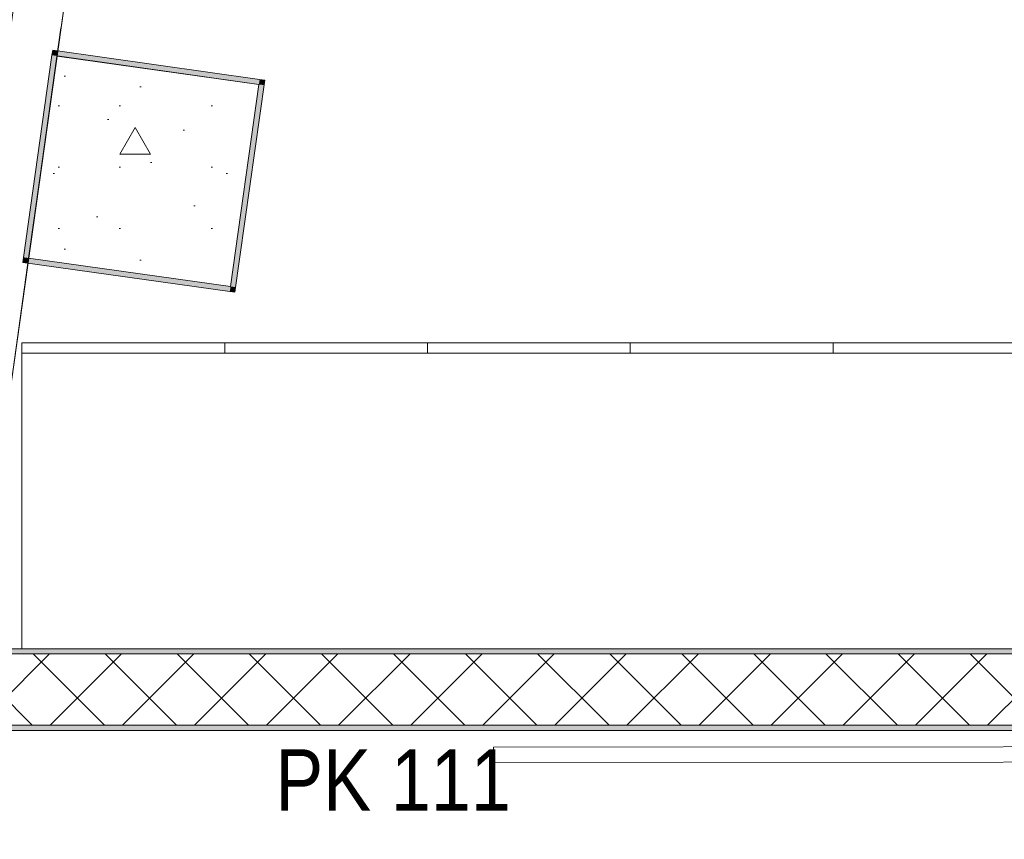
# Model space of a CAD drawing. Header units: millimetres. Extents: x 74467 to 235410, y -65 to 114857.
# Tile 230 of 256: x 122924 to 124855, y 77222 to 78830. Entities that reach past the tile are written whole.
import ezdxf
from ezdxf.enums import TextEntityAlignment as Align

# ---------------------------------------------------------------- set-up
doc = ezdxf.new("R2010")
doc.units = ezdxf.units.MM
doc.header["$MEASUREMENT"] = 0
doc.linetypes.add('Katkend topelt', pattern=[1093.611073, 529.166651, -211.666656, 141.111112, -211.666656])
doc.linetypes.add('Wipeout_Contour', pattern=[1000, 0, -1000])
for name, color, linetype in [('00 Teljed.AR', 7, 'Continuous'), ('1233 Postid.AR', 7, 'Continuous'), ('1235 Vahelaed.AR', 7, 'Continuous'), ('1311 Siseseinad.AR', 7, 'Continuous'), ('1326 Seinapinnad.SA', 7, 'Continuous'), ('1330 Sisustus.SA', 7, 'Continuous'), ('1331 Sisseehitatud sisustus.SA', 7, 'Continuous'), ('9350 Netopind.AR', 7, 'Continuous'), ('Ruumi tekst', 7, 'Continuous')]:
    doc.layers.add(name, color=color, linetype=linetype)
doc.styles.add('GENERATED_STYLE_3', font='txt')
doc.styles.add('GENERATED_STYLE_4', font='txt', dxfattribs={"width": 0.84})

# ---------------------------------------------------------------- blocks, each defined once
blk = doc.blocks.new('Slab_22_1', base_point=(124307.1, 88081.6))
at = {"color": 254, "linetype": 'Wipeout_Contour', "lineweight": 0, "ltscale": 742907.755518}
blk.add_wipeout([(124307.1, 88081.6), (121939.6, 71235.9), (126312.6, 71235.9), (129692.6, 71235.9), (129692.6, 87324.7)], dxfattribs=at).dxf.layer = '1235 Vahelaed.AR'
at = {"layer": '1235 Vahelaed.AR', "color": 7, "linetype": 'Continuous', "lineweight": 13, "flags": 128}
blk.add_lwpolyline([(124307.1, 88081.6), (121939.6, 71235.9), (126312.6, 71235.9), (129692.6, 71235.9), (129692.6, 83745.5)], dxfattribs=at)
blk = doc.blocks.new('Kunstiklass_PK 112_22_1', base_point=(124191.6, 87159.7))
at = {"layer": '9350 Netopind.AR', "color": 7, "linetype": 'Continuous', "lineweight": 13, "flags": 128}
blk.add_lwpolyline([(122874.6, 77888.7), (122833.6, 77595.9), (123247.4, 77595.9), (129502.6, 77595.9), (129502.6, 87149.5), (124685.3, 87826.5), (124597.6, 87202.6), (124191.6, 87259.7), (123682.2, 83635.3), (124078.3, 83579.7), (124022.7, 83183.5), (123626.5, 83239.2), (122996.8, 78758.5), (123392.9, 78702.6), (123337.2, 78306.5), (122941.1, 78362.1)], close=True, dxfattribs=at)
blk = doc.blocks.new('Ainekabinet 2_PK 111_30_1', base_point=(123325, 77435.9))
at = {"layer": '9350 Netopind.AR', "color": 7, "linetype": 'Continuous', "lineweight": 13, "flags": 128}
blk.add_lwpolyline([(122085.9, 72277), (122006.6, 71712.5), (122412.6, 71655.4), (122383.1, 71445.9), (129502.6, 71445.9), (129502.6, 77435.9), (123225, 77435.9), (122810.9, 77435.9)], close=True, dxfattribs=at)
at = {"layer": 'Ruumi tekst', "color": 7, "lineweight": 13, "insert": (123425, 77398.8), "char_height": 120, "attachment_point": 1, "style": 'GENERATED_STYLE_4'}
blk.add_mtext('\\A1;{\\pql;\\pt0,4600;\\fArial|b0|i0|c0|p34;PK 111\\fArial|b0|i0|c0|p34;\\A1{\\H.66x;\\S^  ;}\\fArial|b0|i0|c0|p34;\\fArial|b0|i0|c0|p34;\\A1{\\H.66x;\\S^  ;}}', dxfattribs=at)
blk = doc.blocks.new('Wall_42_1', base_point=(129692.6, 77585.9))
at = {"layer": '1311 Siseseinad.AR', "linetype": 'Continuous', "lineweight": 13, "true_color": 0x50504f}
h = blk.add_hatch(dxfattribs=at)
h.set_pattern_fill('Plokk_õõnesbetoon_0001', color=251, style=0, pattern_type=2)
h.set_pattern_definition([(45, (0, 0), (-70.71068, 70.71068), []), (135, (0, 0), (70.71068, 70.71068), [])])
h.paths.add_polyline_path([(122814.4, 77445.9), (129502.6, 77445.9), (129502.6, 77585.9), (122833, 77585.9)])
at = {"layer": '1311 Siseseinad.AR', "color": 7, "linetype": 'Continuous', "lineweight": 15, "flags": 128}
for points in [[(129502.6, 77585.9), (122833, 77585.9)], [(122814.4, 77445.9), (129502.6, 77445.9)]]:
    blk.add_lwpolyline(points, dxfattribs=at)
blk = doc.blocks.new('Wall_270_1', base_point=(129502.6, 77445.9))
at = {"layer": '1326 Seinapinnad.SA', "linetype": 'Continuous', "lineweight": 0, "true_color": 0xfefefe}
blk.add_hatch(color=7, dxfattribs=at).paths.add_polyline_path([(122800.8, 77435.9), (129502.6, 77435.9), (129502.6, 77445.9), (122802.2, 77445.9)])
at = {"layer": '1326 Seinapinnad.SA', "color": 7, "linetype": 'Continuous', "lineweight": 15, "flags": 128}
for points in [[(129502.6, 77445.9), (122792.2, 77445.9)], [(122800.8, 77435.9), (129502.6, 77435.9)]]:
    blk.add_lwpolyline(points, dxfattribs=at)
blk = doc.blocks.new('Wall_271_1', base_point=(122811.8, 77585.9))
at = {"layer": '1326 Seinapinnad.SA', "linetype": 'Continuous', "lineweight": 0, "true_color": 0xfefefe}
blk.add_hatch(color=7, dxfattribs=at).paths.add_polyline_path([(122821.9, 77585.9), (129502.6, 77585.9), (129502.6, 77595.9), (122823.3, 77595.9)])
at = {"layer": '1326 Seinapinnad.SA', "color": 7, "linetype": 'Continuous', "lineweight": 15, "flags": 128}
for points in [[(129502.6, 77595.9), (122823.3, 77595.9)], [(122811.8, 77585.9), (129502.6, 77585.9)]]:
    blk.add_lwpolyline(points, dxfattribs=at)
blk = doc.blocks.new('Wall_512_1', base_point=(123392.9, 78702.6))
at = {"layer": '1326 Seinapinnad.SA', "linetype": 'Continuous', "lineweight": 0, "true_color": 0xfefefe}
for points in [[(123394.3, 78712.5), (123392.9, 78702.6), (123404.2, 78711.1)], [(123347.1, 78305.1), (123402.8, 78701.2), (123392.9, 78702.6), (123337.2, 78306.5)], [(123392.9, 78702.6), (123402.8, 78701.2), (123404.2, 78711.1)], [(123335.9, 78296.6), (123345.8, 78295.2), (123337.2, 78306.5)], [(123347.1, 78305.1), (123337.2, 78306.5), (123345.8, 78295.2)]]:
    blk.add_hatch(color=7, dxfattribs=at).paths.add_polyline_path(points)
at = {"layer": '1326 Seinapinnad.SA', "color": 7, "linetype": 'Continuous', "lineweight": 15, "flags": 128}
for points in [[(123404.2, 78711.1), (123394.3, 78712.5)], [(123392.9, 78702.6), (123337.2, 78306.5)], [(123345.8, 78295.2), (123404.2, 78711.1)], [(123345.8, 78295.2), (123335.9, 78296.6)]]:
    blk.add_lwpolyline(points, dxfattribs=at)
blk = doc.blocks.new('Wall_513_1', base_point=(123337.2, 78306.5))
at = {"layer": '1326 Seinapinnad.SA', "linetype": 'Continuous', "lineweight": 0, "true_color": 0xfefefe}
for points in [[(122931.2, 78363.5), (122929.8, 78353.6), (122941.1, 78362.1)], [(122929.8, 78353.6), (122939.7, 78352.2), (122941.1, 78362.1)], [(122939.7, 78352.2), (123335.9, 78296.6), (123337.2, 78306.5), (122941.1, 78362.1)]]:
    blk.add_hatch(color=7, dxfattribs=at).paths.add_polyline_path(points)
at = {"layer": '1326 Seinapinnad.SA', "color": 7, "linetype": 'Continuous', "lineweight": 15, "flags": 128}
for points in [[(122929.8, 78353.6), (122931.2, 78363.5)], [(122929.8, 78353.6), (123335.9, 78296.6)], [(123337.2, 78306.5), (122941.1, 78362.1)]]:
    blk.add_lwpolyline(points, dxfattribs=at)
blk = doc.blocks.new('Wall_515_1', base_point=(123392.9, 78702.6))
at = {"layer": '1326 Seinapinnad.SA', "linetype": 'Continuous', "lineweight": 0, "true_color": 0xfefefe}
for points in [[(122988.3, 78769.8), (122986.9, 78759.9), (122996.8, 78758.5)], [(122998.2, 78768.4), (122988.3, 78769.8), (122996.8, 78758.5)], [(123394.3, 78712.5), (122998.2, 78768.4), (122996.8, 78758.5), (123392.9, 78702.6)]]:
    blk.add_hatch(color=7, dxfattribs=at).paths.add_polyline_path(points)
at = {"layer": '1326 Seinapinnad.SA', "color": 7, "linetype": 'Continuous', "lineweight": 15, "flags": 128}
for points in [[(122988.3, 78769.8), (122986.9, 78759.9)], [(123394.3, 78712.5), (122988.3, 78769.8)], [(122996.8, 78758.5), (123392.9, 78702.6)]]:
    blk.add_lwpolyline(points, dxfattribs=at)
blk = doc.blocks.new('Wall_630_1', base_point=(122996.8, 78758.5))
at = {"layer": '1326 Seinapinnad.SA', "linetype": 'Continuous', "lineweight": 0, "true_color": 0xfefefe}
blk.add_hatch(color=7, dxfattribs=at).paths.add_polyline_path([(122986.9, 78759.9), (122931.2, 78363.5), (122941.1, 78362.1), (122996.8, 78758.5)])
at = {"layer": '1326 Seinapinnad.SA', "color": 7, "linetype": 'Continuous', "lineweight": 15, "flags": 128}
for points in [[(122986.9, 78759.9), (122931.2, 78363.5)], [(122941.1, 78362.1), (122996.8, 78758.5)]]:
    blk.add_lwpolyline(points, dxfattribs=at)
blk = doc.blocks.new('Column_70_1', base_point=(123167, 78532.4))
at = {"layer": '1233 Postid.AR', "linetype": 'Continuous', "lineweight": 13, "true_color": 0x8c8d8c}
h = blk.add_hatch(dxfattribs=at)
h.set_pattern_fill('Betoon_0001', color=252, style=0, pattern_type=2)
h.set_pattern_definition([(0, (0, 0), (0, 623.5383), [60, -300]), (0, (180, 311.8), (0, 623.5383), [60, -300]), (60, (0, 0), (-540, 311.7692), [60, -300]), (60, (360, 0), (-540, 311.7692), [60, -300]), (120, (60, 0), (540, 311.7692), [60, -300]), (120, (420, 0), (540, 311.7692), [60, -300]), (0, (0, 60), (0, 120), [0, -120, 0, -180.00001]), (45, (60, 60), (-84.85282, 84.85282), [0, -90, 0, -150.00001])])
h.paths.add_polyline_path([(122941.1, 78362.1), (123337.2, 78306.5), (123392.9, 78702.6), (122996.8, 78758.3)])
at = {"layer": '1233 Postid.AR', "color": 7, "linetype": 'Continuous', "lineweight": 15, "flags": 128}
blk.add_lwpolyline([(122941.1, 78362.1), (123337.2, 78306.5), (123392.9, 78702.6), (122996.8, 78758.3)], close=True, dxfattribs=at)
blk = doc.blocks.new('Cupboard 24[467]_1', base_point=(127702.6, 78195.9))
at = {"layer": '1331 Sisseehitatud sisustus.SA', "color": 253, "linetype": 'Continuous', "lineweight": 13, "true_color": 0xa5a6a4}
for p, q in [((123325.7, 78195.9), (123325.7, 78175.9)), ((123723.6, 78195.9), (123723.6, 78175.9)), ((124121.5, 78195.9), (124121.5, 78175.9)), ((124519.4, 78195.9), (124519.4, 78175.9)), ((127702.6, 78175.9), (122927.8, 78175.9))]:
    blk.add_line(p, q, dxfattribs=at)
at = {"layer": '1331 Sisseehitatud sisustus.SA', "color": 253, "linetype": 'Continuous', "lineweight": 13, "true_color": 0xa5a6a4, "flags": 128}
blk.add_lwpolyline([(127702.6, 78195.9), (122927.8, 78195.9), (122927.8, 77595.9), (127702.6, 77595.9)], close=True, dxfattribs=at)
blk = doc.blocks.new('Digital Board 24[567]_1', base_point=(125853.2, 77404.5))
at = {"layer": '1330 Sisustus.SA', "color": 253, "linetype": 'Continuous', "lineweight": 13, "true_color": 0xa5a6a4, "flags": 128}
blk.add_lwpolyline([(125853.2, 77374.5), (123853.2, 77372.7), (123853.2, 77402.7), (125853.2, 77404.5)], close=True, dxfattribs=at)
blk = doc.blocks.new('Slab_394_1', base_point=(122962.2, 79217.7))
at = {"layer": '1330 Sisustus.SA', "color": 253, "linetype": 'Continuous', "lineweight": 13, "true_color": 0xa5a6a4, "flags": 128}
blk.add_lwpolyline([(122962.2, 79217.7), (122862.5, 79231.7), (122731.7, 78300.9), (122831.4, 78286.9)], close=True, dxfattribs=at)
blk = doc.blocks.new('Standard grid marker_12')
at = {"layer": '00 Teljed.AR', "color": 252, "linetype": 'Katkend topelt', "lineweight": 13, "true_color": 0x8c8d8c}
blk.add_line((7649.2, 0), (54012.4, 0), dxfattribs=at)
at = {"layer": '00 Teljed.AR', "color": 252, "lineweight": 13, "true_color": 0x8c8d8c, "style": 'GENERATED_STYLE_3'}
for tag, p in [('AC_MarkerText_1_0', (-55.7, -25.4)), ('AC_MarkerText_1_1', (62005.9, -25.4))]:
    blk.add_attdef(tag, text='', height=200, rotation=278, dxfattribs=at).set_placement(p, align=Align.TOP_CENTER)

msp = doc.modelspace()

# ---------------------------------------------------------------- block references
at = {"layer": '1235 Vahelaed.AR', "color": 7, "linetype": 'Continuous', "lineweight": 13}
msp.add_blockref('Slab_22_1', (124307.1, 88081.6), dxfattribs=at)

# ---------------------------------------------------------------- next in the draw order: linework, layer by layer
at = {"layer": '9350 Netopind.AR', "color": 253, "linetype": 'Continuous', "lineweight": 0, "true_color": 0xbbb393, "flags": 128}
for points in [[(122874.6, 77888.7), (122833.6, 77595.9), (123247.4, 77595.9), (129502.6, 77595.9), (129502.6, 87149.5), (124685.3, 87826.5), (124597.6, 87202.6), (124191.6, 87259.7), (123682.2, 83635.3), (124078.3, 83579.7), (124022.7, 83183.5), (123626.5, 83239.2), (122996.8, 78758.5), (123392.9, 78702.6), (123337.2, 78306.5), (122941.1, 78362.1)], [(122085.9, 72277), (122006.6, 71712.5), (122412.6, 71655.4), (122383.1, 71445.9), (129502.6, 71445.9), (129502.6, 77435.9), (123225, 77435.9), (122810.9, 77435.9)]]:
    msp.add_lwpolyline(points, close=True, dxfattribs=at)

# ---------------------------------------------------------------- next in the draw order: block references
at = {"layer": '00 Teljed.AR', "color": 7, "linetype": 'Continuous', "lineweight": 13, "zscale": 1000, "rotation": 82.0000000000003}
msp.add_blockref('Standard grid marker_12', (118517.9, 46889.6), dxfattribs=at)
at = {"layer": '1233 Postid.AR', "color": 7, "lineweight": 15}
msp.add_blockref('Column_70_1', (123167, 78532.4), dxfattribs=at)
at = {"layer": '1311 Siseseinad.AR', "color": 7, "lineweight": 15}
msp.add_blockref('Wall_42_1', (129692.6, 77585.9), dxfattribs=at)
at = {"layer": '1326 Seinapinnad.SA', "color": 7, "lineweight": 15}
for name, p in [('Wall_630_1', (122996.8, 78758.5)), ('Wall_515_1', (123392.9, 78702.6)), ('Wall_512_1', (123392.9, 78702.6)), ('Wall_513_1', (123337.2, 78306.5)), ('Wall_271_1', (122811.8, 77585.9)), ('Wall_270_1', (129502.6, 77445.9))]:
    msp.add_blockref(name, p, dxfattribs=at)
at = {"layer": '1330 Sisustus.SA', "color": 253, "linetype": 'Continuous', "lineweight": 13, "true_color": 0xa5a6a4}
for name, p in [('Slab_394_1', (122962.2, 79217.7)), ('Digital Board 24[567]_1', (125853.2, 77404.5))]:
    msp.add_blockref(name, p, dxfattribs=at)
at = {"layer": '1331 Sisseehitatud sisustus.SA', "color": 253, "linetype": 'Continuous', "lineweight": 13, "true_color": 0xa5a6a4}
msp.add_blockref('Cupboard 24[467]_1', (127702.6, 78195.9), dxfattribs=at)
at = {"layer": '9350 Netopind.AR', "color": 12, "linetype": 'Continuous', "lineweight": 13, "true_color": 0xdf0000}
for name, p in [('Kunstiklass_PK 112_22_1', (124191.6, 87159.7)), ('Ainekabinet 2_PK 111_30_1', (123325, 77435.9))]:
    msp.add_blockref(name, p, dxfattribs=at)

doc.saveas('drawing.dxf')
